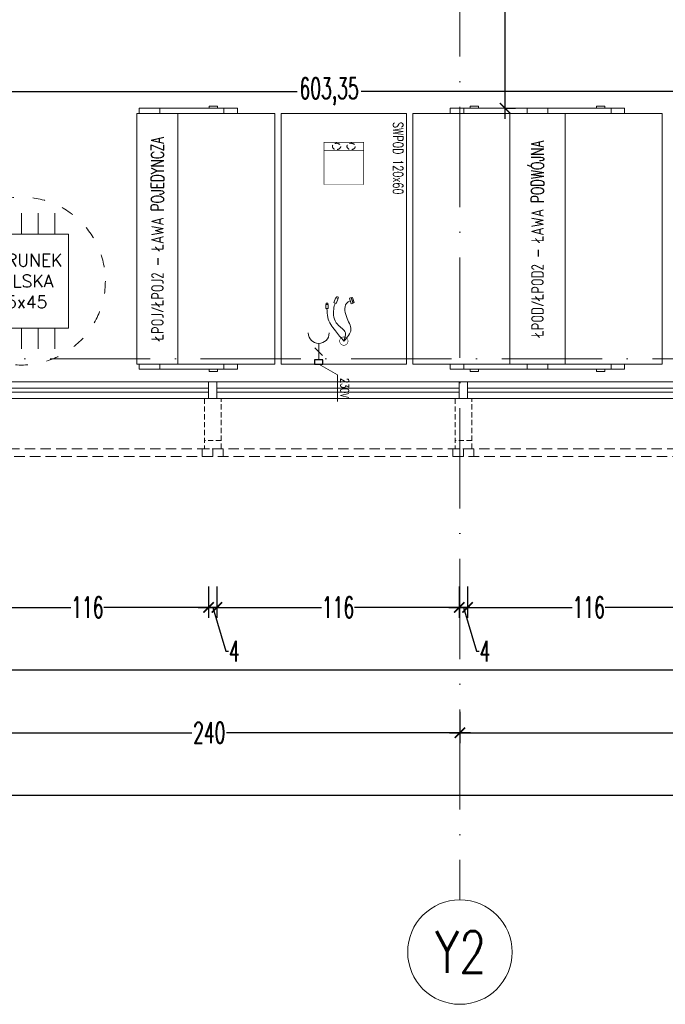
# Model space of a CAD drawing. Header units: millimetres. Extents: x -2074 to 12588, y -3630 to 101167.
# Tile 87 of 256: x 2719 to 3028, y 240 to 711. Entities that reach past the tile are written whole.
import ezdxf
from ezdxf.enums import TextEntityAlignment as Align

# ---------------------------------------------------------------- set-up
doc = ezdxf.new("R2010")
doc.units = ezdxf.units.MM
for name, pattern in [('02 ST--2001-80$0$DASHED', [0.75, 0.5, -0.25]), ('ACAD_ISO03W100', [30, 12, -18]), ('ACAD_ISO10W100', [18, 12, -3, 0, -3]), ('CONTINOUS', [0]), ('DASH', [0.75, 0.5, -0.25])]:
    doc.linetypes.add(name, pattern=pattern)
for name, color, linetype, lineweight in [('SelinAr__ELEWACJA_żaluzje', 7, 'Continuous', 18), ('SelinAr__ELEWACJA_żaluzje konstrukcja', 7, 'Continuous', 18), ('SelinAr_BUD_drzwi okna', 7, 'Continuous', 18), ('SelinAr_BUD_osie', 8, 'ACAD_ISO10W100', 18), ('SelinAr_BUD_posadzka', 7, 'Continuous', 20), ('SelinAr_BUD_wymiary', 7, 'Continuous', 18), ('SelinAr_WYP_instalacje elektryczne', 8, 'Continuous', 18), ('SelinAr_WYP_meble', 8, 'Continuous', 18)]:
    doc.layers.add(name, color=color, linetype=linetype, lineweight=lineweight)
doc.styles.add('Arch-Dim', font='romans.shx', dxfattribs={"width": 0.75})
doc.styles.add('JACEK_07', font='SIMPLEX.SHX', dxfattribs={"width": 0.7})
doc.styles.add('RomanS', font='romans.shx')
doc.styles.add('style1', font='romans.shx', dxfattribs={"width": 0.6})
doc.dimstyles.new('ISO-25 Ania', dxfattribs={"dimtxt": 10, "dimasz": 5, "dimexe": 5, "dimexo": 0.625, "dimtad": 0, "dimrnd": 0.01, "dimtxsty": 'style1', "dimblk": 'ARCHTICK', "dimcen": 5, "dimdle": 5, "dimadec": 0, "dimazin": 0, "dimtfac": 1, "dimtmove": 0, "dimatfit": 3, "dimldrblk": 'ARCHTICK', "dimfxl": 0, "dimarcsym": 0})

# ---------------------------------------------------------------- blocks, each defined once
blk = doc.blocks.new('_ArchTick')
at = {"color": 0, "linetype": 'ByBlock', "const_width": 0.15}
blk.add_lwpolyline([(-0.5, -0.5), (0.5, 0.5)], dxfattribs=at)
blk = doc.blocks.new('*D444')
at = {"layer": 'Defpoints', "color": 0}
for p in [(2951.26, 928.74), (2951.26, 668.74), (2951.26, 668.74)]:
    blk.add_point(p, dxfattribs=at)
at = {"layer": 'SelinAr_BUD_wymiary', "color": 0, "lineweight": -2}
for p, q in [((2951.26, 933.74), (2951.26, 807.08)), ((2951.26, 928.74), (2956.26, 928.74)), ((2951.26, 663.74), (2951.26, 790.4)), ((2951.26, 668.74), (2956.26, 668.74))]:
    blk.add_line(p, q, dxfattribs=at)
at = {"layer": 'SelinAr_BUD_wymiary', "color": 0, "lineweight": -2, "xscale": 5, "yscale": 5, "zscale": 5}
for p, rotation in [((2951.26, 928.74), 90), ((2951.26, 668.74), 270)]:
    blk.add_blockref('_ArchTick', p, dxfattribs=dict(at, rotation=rotation))
at = {"layer": 'SelinAr_BUD_wymiary', "color": 0, "insert": (2951.26, 798.74), "char_height": 10, "attachment_point": 5, "rotation": 90, "style": 'style1'}
blk.add_mtext('260', dxfattribs=at)
blk = doc.blocks.new('*U620')
at = {"ltscale": 4}
blk.add_line((0, 50), (0, -2060), dxfattribs=at)
at = {"linetype": 'CONTINOUS'}
blk.add_circle((0, -2085), 25, dxfattribs=at)
at = {"linetype": 'ByBlock', "style": 'Arch-Dim', "width": 0.75}
blk.add_text('Y2', height=20, dxfattribs=at).set_placement((0.35, -2085), align=Align.MIDDLE)
blk = doc.blocks.new('KIERUNEK POLSKA')
for p, q in [((-16, 22.5), (-16, 32.5)), ((-8, 22.5), (-8, 32.5)), ((0, 22.5), (0, 32.5)), ((8, 22.5), (8, 32.5)), ((16, 22.5), (16, 32.5)), ((-16, -22.5), (-16, -32.5)), ((-8, -22.5), (-8, -32.5)), ((0, -22.5), (0, -32.5)), ((8, -22.5), (8, -32.5)), ((16, -22.5), (16, -32.5))]:
    blk.add_line(p, q)
blk.add_lwpolyline([(-22.5, 22.5), (-22.5, -22.5), (22.5, -22.5), (22.5, 22.5)], close=True)
at = {"linetype": 'ACAD_ISO03W100', "ltscale": 0.5}
blk.add_circle((0, 0), 40.22, dxfattribs=at)
at = {"insert": (0, 0), "char_height": 6, "width": 59.7, "attachment_point": 5, "style": 'RomanS'}
blk.add_mtext('KIERUNEK\\PPOLSKA\\P45x45', dxfattribs=at)
blk = doc.blocks.new('*U148')
for p, q in [((0, 0), (0, -66.05)), ((120, 0), (0, 0)), ((120, 0), (120, -66.05)), ((-2.5, -1), (0, -1)), ((-2.5, -1), (-2.5, -6.35)), ((122.5, -1), (120, -1)), ((122.5, -1), (120, -1)), ((122.5, -1), (122.5, -6.35)), ((-2.5, -48.08), (-2.5, -6.35)), ((122.5, -48.08), (122.5, -6.35)), ((-2.5, -11), (0, -11)), ((122.5, -11), (120, -11)), ((0, -19.63), (120, -19.63)), ((-3.5, -34.59), (-2.5, -34.59)), ((-2.5, -34.59), (-3.5, -34.59)), ((-3.5, -34.59), (-3.5, -38.56)), ((123.5, -34.59), (122.5, -34.59)), ((122.5, -34.59), (123.5, -34.59)), ((123.5, -34.59), (123.5, -38.56)), ((-3.5, -38.56), (-2.5, -38.56)), ((-2.5, -41.59), (0, -41.59)), ((0, -41.59), (-2.5, -41.59)), ((122.5, -41.59), (120, -41.59)), ((120, -41.59), (122.5, -41.59)), ((123.5, -38.56), (122.5, -38.56)), ((-2.5, -48.08), (0, -48.08)), ((122.5, -48.08), (120, -48.08)), ((120, -66.05), (0, -66.05))]:
    blk.add_line(p, q)
at = {"color": 7, "insert": (60, -9.81), "char_height": 6, "width": 120, "attachment_point": 5, "style": 'JACEK_07'}
blk.add_mtext('ŁPOJ/ŁPOJ2 - ŁAWA POJEDYNCZA', dxfattribs=at)
blk = doc.blocks.new('*U168')
for p, q in [((0, 0), (120, 0)), ((0, -119.4), (0, 0)), ((120, -119.4), (120, 0)), ((-2.5, -17.96), (-2.5, -59.7)), ((-2.5, -17.96), (0, -17.96)), ((122.5, -17.96), (120, -17.96)), ((122.5, -17.96), (122.5, -59.7)), ((-3.5, -27.49), (-2.5, -27.49)), ((-3.5, -31.46), (-3.5, -27.49)), ((-2.5, -24.46), (0, -24.46)), ((0, -24.46), (-2.5, -24.46)), ((122.5, -24.46), (120, -24.46)), ((120, -24.46), (122.5, -24.46)), ((123.5, -27.49), (122.5, -27.49)), ((123.5, -31.46), (123.5, -27.49)), ((-3.5, -31.46), (-2.5, -31.46)), ((-2.5, -31.46), (-3.5, -31.46)), ((123.5, -31.46), (122.5, -31.46)), ((122.5, -31.46), (123.5, -31.46)), ((0, -46.42), (120, -46.42)), ((-2.5, -54.7), (0, -54.7)), ((122.5, -54.7), (120, -54.7)), ((-2.5, -101.43), (-2.5, -59.7)), ((122.5, -101.43), (122.5, -59.7)), ((-2.5, -64.7), (0, -64.7)), ((122.5, -64.7), (120, -64.7)), ((0, -72.98), (120, -72.98)), ((-3.5, -87.94), (-2.5, -87.94)), ((-2.5, -87.94), (-3.5, -87.94)), ((-3.5, -87.94), (-3.5, -91.9)), ((123.5, -87.94), (122.5, -87.94)), ((122.5, -87.94), (123.5, -87.94)), ((123.5, -87.94), (123.5, -91.9)), ((-3.5, -91.9), (-2.5, -91.9)), ((123.5, -91.9), (122.5, -91.9)), ((-2.5, -94.94), (0, -94.94)), ((0, -94.94), (-2.5, -94.94)), ((122.5, -94.94), (120, -94.94)), ((120, -94.94), (122.5, -94.94)), ((-2.5, -101.43), (0, -101.43)), ((122.5, -101.43), (120, -101.43)), ((120, -119.4), (0, -119.4))]:
    blk.add_line(p, q)
at = {"color": 7, "insert": (60, -59.7), "char_height": 6, "width": 120, "attachment_point": 5, "style": 'JACEK_07'}
blk.add_mtext('ŁPOD/ŁPOD2 - ŁAWA PODWÓJNA', dxfattribs=at)
blk = doc.blocks.new('Przelotka_w blacie')
at = {"ltscale": 0.5}
for points in [[(-18.32, 4.37), (-18.52, 4.99), (-20.93, 4.18), (-20.72, 3.57)], [(-18.17, 4.42), (-17.89, 3.57), (-20.59, 2.67), (-20.87, 3.52)], [(-20.47, -2.84), (-21.07, -2.59), (-21.39, -3.35), (-20.79, -3.6)], [(-20.41, -2.7), (-18.09, -3.67), (-18.52, -4.72), (-20.85, -3.75)], [(-17.51, -7.5), (-15.64, -7.5), (-15.64, -8.63), (-17.51, -8.63)]]:
    blk.add_lwpolyline(points, close=True, dxfattribs=at)
at = {"const_width": 0.25}
blk.add_lwpolyline([(2, 0, -1), (-2, 0, -1), (2, 0, 0.267949)], format="xyb", dxfattribs=at)
at = {"ltscale": 0.5}
blk.add_lwpolyline([(-17.51, -7.65), (-17.94, -7.65, 0.414214), (-18.16, -7.87), (-18.16, -8.25, 0.414214), (-17.94, -8.47), (-17.51, -8.47)], format="xyb", dxfattribs=at)
for points in [[(0, 0), (-5.5, 3.39), (-11.77, 1.2), (-18.55, 1.77), (-19.24, 3.12)], [(0, 0), (-4, 0.72), (-8.05, -3.06), (-15.31, -4.83), (-18.31, -4.2)], [(0, 0), (-4.96, -4.05), (-11.35, -7.7), (-15.64, -8.06)]]:
    blk.add_spline(points, degree=3)
blk = doc.blocks.new('Puszka_ladowarki')
at = {"linetype": 'DASH', "ltscale": 5, "const_width": 0.25}
blk.add_lwpolyline([(-20.21, 9.5), (0, 9.5), (0, -9.5), (-20.21, -9.5), (-20.21, 9.5), (-16.21, 9.5), (-16.21, -9.5)], dxfattribs=at)
at = {"linetype": 'DASH', "ltscale": 5}
for centre in [(-18.21, 3.5), (-18.21, -3.5)]:
    blk.add_ellipse(centre, major_axis=(0, 2), ratio=0.75, dxfattribs=at)
blk = doc.blocks.new('gn-230')
at = {"layer": 'SelinAr_WYP_instalacje elektryczne'}
for p, q in [((-4, 0), (-19.8, 0)), ((-15.65, -3.75), (-8.15, 3.75))]:
    blk.add_line(p, q, dxfattribs=at)
at = {"layer": 'SelinAr_WYP_instalacje elektryczne', "lineweight": 30}
blk.add_lwpolyline([(-4, -4), (0, -4), (0, 4), (-4, 4)], close=True, dxfattribs=at)
at = {"layer": 'SelinAr_WYP_instalacje elektryczne'}
blk.add_arc((-29.8, 0), 10, 270, 90, dxfattribs=at)
blk = doc.blocks.new('*U208')
blk.add_lwpolyline([(0, 0), (120, 0), (120, -60), (0, -60)], close=True)
at = {"color": 1}
blk.add_lwpolyline([(120, -42.02), (125.14, -33.11), (137.89, -33.11)], dxfattribs=at)
for name, p in [('Puszka_ladowarki', (34, -30)), ('Przelotka_w blacie', (109, -30))]:
    blk.add_blockref(name, p)
at = {"color": 1, "xscale": 0.5, "yscale": 0.5, "zscale": 0.5}
blk.add_blockref('gn-230', (120, -42.02), dxfattribs=at)
at = {"color": 7, "insert": (21.45, -4.05), "char_height": 4.8, "width": 41.836, "attachment_point": 5, "style": 'JACEK_07'}
blk.add_mtext('SWPOD 120x60', dxfattribs=at)
at = {"color": 1, "insert": (126.69, -27.56), "char_height": 4, "width": 32.4538, "attachment_point": 1, "style": 'RomanS'}
blk.add_mtext('{\\W0.7;230V}', dxfattribs=at)
blk = doc.blocks.new('trerterterte1')
at = {"linetype": '02 ST--2001-80$0$DASHED', "ltscale": 5}
blk.add_line((20, 4), (20, -4), dxfattribs=at)
blk.add_lwpolyline([(0, -4), (24, -4), (24, 4), (0, 4)], close=True, dxfattribs=at)
blk = doc.blocks.new('*U414')
at = {"linetype": '02 ST--2001-80$0$DASHED', "ltscale": 10}
for p, q in [((5, 0), (5, -3.7)), ((115, 0), (115, -3.7))]:
    blk.add_line(p, q, dxfattribs=at)
blk.add_lwpolyline([(120, 0), (120, -3.7), (0, -3.7), (0, 0)], close=True, dxfattribs=at)
blk = doc.blocks.new('*U622')
at = {"ltscale": 4}
blk.add_line((-50, 0), (1785.4, 0), dxfattribs=at)
blk = doc.blocks.new('*D651')
at = {"layer": 'Defpoints', "color": 0}
for p in [(2693.36, 529.74), (2809.36, 529.74), (2809.36, 429.74)]:
    blk.add_point(p, dxfattribs=at)
at = {"layer": 'SelinAr_BUD_wymiary', "color": 0, "lineweight": -2}
for p, q in [((2693.36, 439.74), (2693.36, 424.74)), ((2809.36, 439.74), (2809.36, 424.74)), ((2688.36, 429.74), (2743.45, 429.74)), ((2814.36, 429.74), (2759.27, 429.74))]:
    blk.add_line(p, q, dxfattribs=at)
at = {"layer": 'SelinAr_BUD_wymiary', "color": 0, "lineweight": -2, "xscale": 5, "yscale": 5, "zscale": 5, "rotation": 180}
blk.add_blockref('_ArchTick', (2693.36, 429.74), dxfattribs=at)
at = {"layer": 'SelinAr_BUD_wymiary', "color": 0, "lineweight": -2, "xscale": 5, "yscale": 5, "zscale": 5}
blk.add_blockref('_ArchTick', (2809.36, 429.74), dxfattribs=at)
at = {"layer": 'SelinAr_BUD_wymiary', "color": 0, "insert": (2751.36, 429.74), "char_height": 10, "attachment_point": 5, "style": 'style1'}
blk.add_mtext('116', dxfattribs=at)
blk = doc.blocks.new('*D652')
at = {"layer": 'Defpoints', "color": 0}
for p in [(2809.36, 529.74), (2813.36, 529.74), (2813.36, 429.74)]:
    blk.add_point(p, dxfattribs=at)
at = {"layer": 'SelinAr_BUD_wymiary', "color": 0, "lineweight": -2}
for p, q in [((2809.36, 439.74), (2809.36, 424.74)), ((2813.36, 439.74), (2813.36, 424.74)), ((2804.36, 429.74), (2818.36, 429.74)), ((2811.36, 429.74), (2817.64, 408.8)), ((2817.64, 408.8), (2818.89, 408.8))]:
    blk.add_line(p, q, dxfattribs=at)
at = {"layer": 'SelinAr_BUD_wymiary', "color": 0, "lineweight": -2, "xscale": 5, "yscale": 5, "zscale": 5, "rotation": 180}
blk.add_blockref('_ArchTick', (2809.36, 429.74), dxfattribs=at)
at = {"layer": 'SelinAr_BUD_wymiary', "color": 0, "lineweight": -2, "xscale": 5, "yscale": 5, "zscale": 5}
blk.add_blockref('_ArchTick', (2813.36, 429.74), dxfattribs=at)
at = {"layer": 'SelinAr_BUD_wymiary', "color": 0, "insert": (2821.66, 408.8), "char_height": 10, "attachment_point": 5, "style": 'style1'}
blk.add_mtext('4', dxfattribs=at)
blk = doc.blocks.new('*D653')
at = {"layer": 'Defpoints', "color": 0}
for p in [(2813.36, 529.74), (2929.36, 529.74), (2929.36, 429.74)]:
    blk.add_point(p, dxfattribs=at)
at = {"layer": 'SelinAr_BUD_wymiary', "color": 0, "lineweight": -2}
for p, q in [((2813.36, 439.74), (2813.36, 424.74)), ((2929.36, 439.74), (2929.36, 424.74)), ((2808.36, 429.74), (2863.45, 429.74)), ((2934.36, 429.74), (2879.27, 429.74))]:
    blk.add_line(p, q, dxfattribs=at)
at = {"layer": 'SelinAr_BUD_wymiary', "color": 0, "lineweight": -2, "xscale": 5, "yscale": 5, "zscale": 5, "rotation": 180}
blk.add_blockref('_ArchTick', (2813.36, 429.74), dxfattribs=at)
at = {"layer": 'SelinAr_BUD_wymiary', "color": 0, "lineweight": -2, "xscale": 5, "yscale": 5, "zscale": 5}
blk.add_blockref('_ArchTick', (2929.36, 429.74), dxfattribs=at)
at = {"layer": 'SelinAr_BUD_wymiary', "color": 0, "insert": (2871.36, 429.74), "char_height": 10, "attachment_point": 5, "style": 'style1'}
blk.add_mtext('116', dxfattribs=at)
blk = doc.blocks.new('*D654')
at = {"layer": 'Defpoints', "color": 0}
for p in [(2929.36, 529.74), (2933.36, 529.74), (2933.36, 429.74)]:
    blk.add_point(p, dxfattribs=at)
at = {"layer": 'SelinAr_BUD_wymiary', "color": 0, "lineweight": -2}
for p, q in [((2929.36, 439.74), (2929.36, 424.74)), ((2933.36, 439.74), (2933.36, 424.74)), ((2924.36, 429.74), (2938.36, 429.74)), ((2931.36, 429.74), (2937.64, 408.8)), ((2937.64, 408.8), (2938.89, 408.8))]:
    blk.add_line(p, q, dxfattribs=at)
at = {"layer": 'SelinAr_BUD_wymiary', "color": 0, "lineweight": -2, "xscale": 5, "yscale": 5, "zscale": 5, "rotation": 180}
blk.add_blockref('_ArchTick', (2929.36, 429.74), dxfattribs=at)
at = {"layer": 'SelinAr_BUD_wymiary', "color": 0, "lineweight": -2, "xscale": 5, "yscale": 5, "zscale": 5}
blk.add_blockref('_ArchTick', (2933.36, 429.74), dxfattribs=at)
at = {"layer": 'SelinAr_BUD_wymiary', "color": 0, "insert": (2941.66, 408.8), "char_height": 10, "attachment_point": 5, "style": 'style1'}
blk.add_mtext('4', dxfattribs=at)
blk = doc.blocks.new('*D655')
at = {"layer": 'Defpoints', "color": 0}
for p in [(2933.36, 529.74), (3049.36, 529.74), (3049.36, 429.74)]:
    blk.add_point(p, dxfattribs=at)
at = {"layer": 'SelinAr_BUD_wymiary', "color": 0, "lineweight": -2}
for p, q in [((2933.36, 439.74), (2933.36, 424.74)), ((3049.36, 439.74), (3049.36, 424.74)), ((2928.36, 429.74), (2983.45, 429.74)), ((3054.36, 429.74), (2999.27, 429.74))]:
    blk.add_line(p, q, dxfattribs=at)
at = {"layer": 'SelinAr_BUD_wymiary', "color": 0, "lineweight": -2, "xscale": 5, "yscale": 5, "zscale": 5, "rotation": 180}
blk.add_blockref('_ArchTick', (2933.36, 429.74), dxfattribs=at)
at = {"layer": 'SelinAr_BUD_wymiary', "color": 0, "lineweight": -2, "xscale": 5, "yscale": 5, "zscale": 5}
blk.add_blockref('_ArchTick', (3049.36, 429.74), dxfattribs=at)
at = {"layer": 'SelinAr_BUD_wymiary', "color": 0, "insert": (2991.36, 429.74), "char_height": 10, "attachment_point": 5, "style": 'style1'}
blk.add_mtext('116', dxfattribs=at)
blk = doc.blocks.new('*D682')
at = {"layer": 'Defpoints', "color": 0}
for p in [(1982.16, 554.24), (3189.36, 537.74), (3189.36, 399.74)]:
    blk.add_point(p, dxfattribs=at)
at = {"layer": 'SelinAr_BUD_wymiary', "color": 0, "lineweight": -2}
for p, q in [((1982.16, 409.74), (1982.16, 394.74)), ((3189.36, 409.74), (3189.36, 394.74)), ((1977.16, 399.74), (2570.7, 399.74)), ((3194.36, 399.74), (2600.81, 399.74))]:
    blk.add_line(p, q, dxfattribs=at)
at = {"layer": 'SelinAr_BUD_wymiary', "color": 0, "lineweight": -2, "xscale": 5, "yscale": 5, "zscale": 5, "rotation": 180}
blk.add_blockref('_ArchTick', (1982.16, 399.74), dxfattribs=at)
at = {"layer": 'SelinAr_BUD_wymiary', "color": 0, "lineweight": -2, "xscale": 5, "yscale": 5, "zscale": 5}
blk.add_blockref('_ArchTick', (3189.36, 399.74), dxfattribs=at)
at = {"layer": 'SelinAr_BUD_wymiary', "color": 0, "insert": (2585.76, 399.74), "char_height": 10, "attachment_point": 5, "style": 'style1'}
blk.add_mtext('1207,2', dxfattribs=at)
blk = doc.blocks.new('*D705')
at = {"layer": 'Defpoints', "color": 0}
for p in [(2929.66, 529.74), (3169.56, 529.74), (2929.66, 369.74)]:
    blk.add_point(p, dxfattribs=at)
at = {"layer": 'SelinAr_BUD_wymiary', "color": 0, "lineweight": -2}
for p, q in [((2929.66, 379.74), (2929.66, 364.74)), ((3169.56, 379.74), (3169.56, 364.74)), ((2924.66, 369.74), (3037.12, 369.74)), ((3174.56, 369.74), (3062.09, 369.74))]:
    blk.add_line(p, q, dxfattribs=at)
at = {"layer": 'SelinAr_BUD_wymiary', "color": 0, "lineweight": -2, "xscale": 5, "yscale": 5, "zscale": 5, "rotation": 180}
blk.add_blockref('_ArchTick', (2929.66, 369.74), dxfattribs=at)
at = {"layer": 'SelinAr_BUD_wymiary', "color": 0, "lineweight": -2, "xscale": 5, "yscale": 5, "zscale": 5}
blk.add_blockref('_ArchTick', (3169.56, 369.74), dxfattribs=at)
at = {"layer": 'SelinAr_BUD_wymiary', "color": 0, "insert": (3049.61, 369.74), "char_height": 10, "attachment_point": 5, "style": 'style1'}
blk.add_mtext('239,9', dxfattribs=at)
blk = doc.blocks.new('*D706')
at = {"layer": 'Defpoints', "color": 0}
for p in [(2689.66, 529.74), (2929.66, 529.74), (2689.66, 369.74)]:
    blk.add_point(p, dxfattribs=at)
at = {"layer": 'SelinAr_BUD_wymiary', "color": 0, "lineweight": -2}
for p, q in [((2689.66, 379.74), (2689.66, 364.74)), ((2929.66, 379.74), (2929.66, 364.74)), ((2684.66, 369.74), (2801.32, 369.74)), ((2934.66, 369.74), (2818, 369.74))]:
    blk.add_line(p, q, dxfattribs=at)
at = {"layer": 'SelinAr_BUD_wymiary', "color": 0, "lineweight": -2, "xscale": 5, "yscale": 5, "zscale": 5, "rotation": 180}
blk.add_blockref('_ArchTick', (2689.66, 369.74), dxfattribs=at)
at = {"layer": 'SelinAr_BUD_wymiary', "color": 0, "lineweight": -2, "xscale": 5, "yscale": 5, "zscale": 5}
blk.add_blockref('_ArchTick', (2929.66, 369.74), dxfattribs=at)
at = {"layer": 'SelinAr_BUD_wymiary', "color": 0, "insert": (2809.66, 369.74), "char_height": 10, "attachment_point": 5, "style": 'style1'}
blk.add_mtext('240', dxfattribs=at)
blk = doc.blocks.new('*D719')
at = {"layer": 'Defpoints', "color": 0}
for p in [(1941.96, 529.74), (3197.36, 529.74), (1941.96, 339.74)]:
    blk.add_point(p, dxfattribs=at)
at = {"layer": 'SelinAr_BUD_wymiary', "color": 0, "lineweight": -2}
for p, q in [((1941.96, 349.74), (1941.96, 334.74)), ((3197.36, 349.74), (3197.36, 334.74)), ((1936.96, 339.74), (2554.46, 339.74)), ((3202.36, 339.74), (2584.85, 339.74))]:
    blk.add_line(p, q, dxfattribs=at)
at = {"layer": 'SelinAr_BUD_wymiary', "color": 0, "lineweight": -2, "xscale": 5, "yscale": 5, "zscale": 5, "rotation": 180}
blk.add_blockref('_ArchTick', (1941.96, 339.74), dxfattribs=at)
at = {"layer": 'SelinAr_BUD_wymiary', "color": 0, "lineweight": -2, "xscale": 5, "yscale": 5, "zscale": 5}
blk.add_blockref('_ArchTick', (3197.36, 339.74), dxfattribs=at)
at = {"layer": 'SelinAr_BUD_wymiary', "color": 0, "insert": (2569.66, 339.74), "char_height": 10, "attachment_point": 5, "style": 'style1'}
blk.add_mtext('1255,4', dxfattribs=at)
blk = doc.blocks.new('*D849')
at = {"layer": 'Defpoints', "color": 0}
for p in [(3168.71, 676.74), (3168.71, 558.74), (2565.36, 554.24)]:
    blk.add_point(p, dxfattribs=at)
at = {"layer": 'SelinAr_BUD_wymiary', "color": 0, "lineweight": -2}
for p, q in [((2565.36, 666.74), (2565.36, 681.74)), ((3168.71, 666.74), (3168.71, 681.74)), ((2560.36, 676.74), (2851.69, 676.74)), ((3173.71, 676.74), (2882.37, 676.74))]:
    blk.add_line(p, q, dxfattribs=at)
at = {"layer": 'SelinAr_BUD_wymiary', "color": 0, "lineweight": -2, "xscale": 5, "yscale": 5, "zscale": 5, "rotation": 180}
blk.add_blockref('_ArchTick', (2565.36, 676.74), dxfattribs=at)
at = {"layer": 'SelinAr_BUD_wymiary', "color": 0, "lineweight": -2, "xscale": 5, "yscale": 5, "zscale": 5}
blk.add_blockref('_ArchTick', (3168.71, 676.74), dxfattribs=at)
at = {"layer": 'SelinAr_BUD_wymiary', "color": 0, "insert": (2867.03, 676.74), "char_height": 10, "attachment_point": 5, "style": 'style1'}
blk.add_mtext('603,35', dxfattribs=at)
blk = doc.blocks.new('*D941')
at = {"layer": 'Defpoints', "color": 0}
for p in [(3225.06, 1065.74), (2565.36, 529.74), (3287.36, 529.74)]:
    blk.add_point(p, dxfattribs=at)
at = {"layer": 'SelinAr_BUD_posadzka', "color": 0, "lineweight": -2}
for p, q in [((3287.36, 1070.74), (3287.36, 936.08)), ((3277.36, 1065.74), (3292.36, 1065.74)), ((3287.36, 524.74), (3287.36, 919.4)), ((3277.36, 529.74), (3292.36, 529.74))]:
    blk.add_line(p, q, dxfattribs=at)
at = {"layer": 'SelinAr_BUD_posadzka', "color": 0, "lineweight": -2, "xscale": 5, "yscale": 5, "zscale": 5}
for p, rotation in [((3287.36, 1065.74), 90), ((3287.36, 529.74), 270)]:
    blk.add_blockref('_ArchTick', p, dxfattribs=dict(at, rotation=rotation))
at = {"layer": 'SelinAr_BUD_posadzka', "color": 0, "insert": (3287.36, 927.74), "char_height": 10, "attachment_point": 5, "rotation": 90, "style": 'style1'}
blk.add_mtext('536', dxfattribs=at)

msp = doc.modelspace()

# ---------------------------------------------------------------- linework, layer by layer
at = {"layer": 'SelinAr_BUD_drzwi okna', "linetype": 'Continuous', "lineweight": 18}
for points in [[(2809.357, 537.741), (2693.357, 537.741), (2693.357, 529.741), (2809.357, 529.741)], [(2813.357, 537.741), (2813.357, 529.741), (2809.357, 529.741), (2809.357, 537.741)], [(2929.357, 537.741), (2813.357, 537.741), (2813.357, 529.741), (2929.357, 529.741)], [(2933.357, 537.741), (2933.357, 529.741), (2929.357, 529.741), (2929.357, 537.741)], [(3049.357, 537.741), (2933.357, 537.741), (2933.357, 529.741), (3049.357, 529.741)], [(2809.357, 534.741), (2693.357, 534.741), (2693.357, 532.741), (2809.357, 532.741)], [(2929.357, 534.741), (2813.357, 534.741), (2813.357, 532.741), (2929.357, 532.741)], [(3049.357, 534.741), (2933.357, 534.741), (2933.357, 532.741), (3049.357, 532.741)]]:
    msp.add_lwpolyline(points, close=True, dxfattribs=at)

# ---------------------------------------------------------------- block references
at = {"layer": 'SelinAr__ELEWACJA_żaluzje'}
for p in [(2691.357, 505.741), (2811.357, 505.741), (2931.357, 505.741)]:
    msp.add_blockref('*U414', p, dxfattribs=at)
at = {"layer": 'SelinAr__ELEWACJA_żaluzje konstrukcja', "rotation": 270}
for p in [(2811.357, 529.741), (2931.357, 529.741)]:
    msp.add_blockref('trerterterte1', p, dxfattribs=at)
at = {"layer": 'SelinAr_BUD_osie'}
for name, p in [('*U620', (2929.657, 2349.741)), ('*U622', (1701.957, 548.741))]:
    msp.add_blockref(name, p, dxfattribs=at)
at = {"layer": 'SelinAr_WYP_meble'}
for name, p, rotation in [('*U148', (2775.049, 546.241), 90), ('*U168', (2907.096, 546.241), 90), ('*U208', (2904.096, 666.241), 270)]:
    msp.add_blockref(name, p, dxfattribs=dict(at, rotation=rotation))
msp.add_blockref('KIERUNEK POLSKA', (2719.711, 586.001), dxfattribs=at)

# ---------------------------------------------------------------- dimensions: what is measured, and where the dimension line sits
at = {"layer": 'SelinAr_BUD_posadzka'}
dim = msp.add_linear_dim(base=(3287.359, 529.741), p1=(3225.057, 1065.739), p2=(2565.357, 529.741), angle=90, dimstyle='ISO-25 Ania', override={"dimfxl": 10, "dimarcsym": 2}, dxfattribs=at)
dim.commit()
dim.dimension.update_dxf_attribs({"geometry": '*D941', "text_midpoint": (3287.359, 927.74), "dimtype": 160})
at = {"layer": 'SelinAr_BUD_wymiary'}
dim = msp.add_linear_dim(base=(2951.257, 668.741), p1=(2951.257, 928.741), p2=(2951.257, 668.741), angle=90, dimstyle='ISO-25 Ania', override={"dimfxl": 10, "dimarcsym": 2}, dxfattribs=at)
dim.commit()
dim.dimension.update_dxf_attribs({"geometry": '*D444', "text_midpoint": (2951.257, 798.741)})
for base, p1, p2, override, picture, middle in [((3168.707, 676.741), (2565.357, 554.241), (3168.707, 558.741), {"dimtmove": 1, "dimfxl": 10, "dimarcsym": 2}, '*D849', (2867.032, 676.741)), ((3189.357, 399.741), (1982.157, 554.241), (3189.357, 537.741), {"dimtmove": 1, "dimfxl": 10, "dimarcsym": 2}, '*D682', (2585.757, 399.741)), ((1941.957, 339.741), (3197.357, 529.741), (1941.957, 529.741), {"dimfxl": 10, "dimarcsym": 2}, '*D719', (2569.657, 339.741)), ((2689.657, 369.741), (2929.657, 529.741), (2689.657, 529.741), {"dimtmove": 1, "dimfxl": 10, "dimarcsym": 2}, '*D706', (2809.657, 369.741)), ((2809.357, 429.741), (2693.357, 529.741), (2809.357, 529.741), {"dimtmove": 1, "dimfxl": 10, "dimarcsym": 2}, '*D651', (2751.357, 429.741)), ((2813.357, 429.741), (2809.357, 529.741), (2813.357, 529.741), {"dimtmove": 1, "dimfxl": 10, "dimarcsym": 2}, '*D652', (2819.513, 408.804)), ((2929.357, 429.741), (2813.357, 529.741), (2929.357, 529.741), {"dimtmove": 1, "dimfxl": 10, "dimarcsym": 2}, '*D653', (2871.357, 429.741)), ((2933.357, 429.741), (2929.357, 529.741), (2933.357, 529.741), {"dimtmove": 1, "dimfxl": 10, "dimarcsym": 2}, '*D654', (2939.513, 408.804)), ((2929.657, 369.741), (3169.557, 529.741), (2929.657, 529.741), {"dimtmove": 1, "dimfxl": 10, "dimarcsym": 2}, '*D705', (3049.607, 369.741)), ((3049.357, 429.741), (2933.357, 529.741), (3049.357, 529.741), {"dimtmove": 1, "dimfxl": 10, "dimarcsym": 2}, '*D655', (2991.357, 429.741))]:
    dim = msp.add_linear_dim(base=base, p1=p1, p2=p2, dimstyle='ISO-25 Ania', override=override, dxfattribs=at)
    dim.commit()
    dim.dimension.update_dxf_attribs({"geometry": picture, "text_midpoint": middle})

doc.saveas('drawing.dxf')
